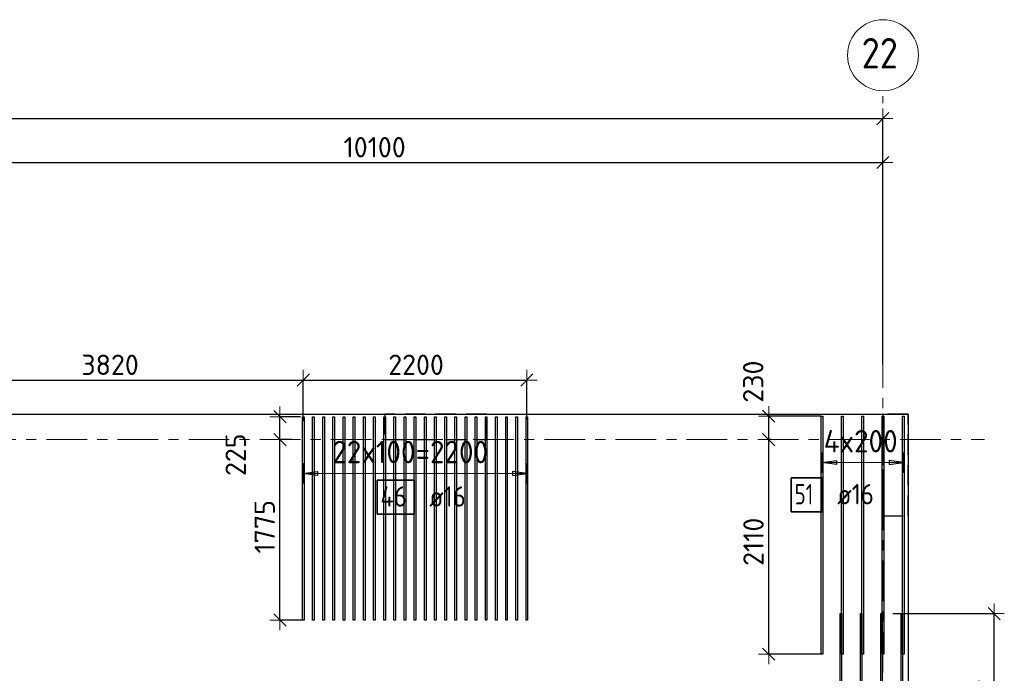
# Model space of a CAD drawing. Header units: metres. Extents: x -38 to 107, y -15 to 21.
# Tile 47 of 89: x 53.11 to 62.8, y 14.1 to 20.53. Entities that reach past the tile are written whole.
import ezdxf

# ---------------------------------------------------------------- set-up
doc = ezdxf.new("R2010")
doc.units = ezdxf.units.M
doc.header["$PDMODE"] = 65
for name, pattern in [('______11', [0.5, 0.4, -0.05, 0, -0.05]), ('______2', [0.27, 0.2, -0.07]), ('______5', [1.1, 0.8, -0.1, 0.1, -0.1])]:
    doc.linetypes.add(name, pattern=pattern)
for name, color, linetype, lineweight in [('XR$2$Осевая линия (1)', 7, '______5', 13), ('XR$2$Размерная линия (1)', 7, 'Continuous', 13), ('XR$3$Перекрытие (1)', 7, 'Continuous', 35), ('XR$3$Размерная линия (1)', 7, 'Continuous', 13)]:
    doc.layers.add(name, color=color, linetype=linetype, lineweight=lineweight)
for name, color, linetype, lineweight, true_color in [('XR$3$Арм.стержн.Доп. Арм верхн.зоны Х', 7, 'Continuous', 35, 0x8c8cff), ('XR$3$Арм.стержн.Доп. Арм. верхн.зоны У', 7, 'Continuous', 35, 0x739641), ('XR$5$Стена_ бетон несущ.', 7, 'Continuous', 70, 0xb4b496)]:
    doc.layers.add(name, color=color, linetype=linetype, lineweight=lineweight, true_color=true_color)
doc.styles.add('ISOCPEUR', font='txt')
doc.dimstyles.new('DIMSTYLE_3', dxfattribs={"dimtxt": 0.2, "dimasz": 0.2, "dimexe": 0, "dimexo": 0, "dimgap": 0.1, "dimtad": 2, "dimdec": 0, "dimlfac": 1000, "dimrnd": 5, "dimzin": 12, "dimdsep": 46, "dimtxsty": 'ISOCPEUR', "dimblk1": 'ALL_ML_STRICH', "dimblk2": 'ALL_ML_STRICH', "dimsah": 1, "dimcen": 0, "dimclrd": 7, "dimclre": 256, "dimclrt": 7, "dimadec": 0, "dimazin": 0, "dimtfac": 1, "dimtdec": 0, "dimtix": 1, "dimtmove": 2, "dimatfit": 3, "dimfxl": 0, "dimtzin": 0, "dimlwd": 0, "dimlwe": -3, "dimarcsym": 0})
doc.dimstyles.new('DIMSTYLE_6', dxfattribs={"dimtxt": 0.2, "dimasz": 0.2, "dimexe": 0, "dimexo": 0, "dimgap": 0.1, "dimtad": 2, "dimdec": 0, "dimlfac": 1000, "dimrnd": 5, "dimzin": 12, "dimdsep": 46, "dimtxsty": 'ISOCPEUR', "dimblk1": 'ALL_ML_STRICH', "dimblk2": 'ALL_ML_STRICH', "dimsah": 1, "dimcen": 0, "dimclrd": 7, "dimclre": 256, "dimclrt": 7, "dimadec": 0, "dimazin": 0, "dimtfac": 1, "dimtdec": 0, "dimtix": 1, "dimtmove": 2, "dimatfit": 3, "dimfxl": 0, "dimtvp": 1.2, "dimtzin": 0, "dimlwd": 0, "dimlwe": -3, "dimarcsym": 0})

# ---------------------------------------------------------------- blocks, each defined once
blk = doc.blocks.new('ALL_ML_STRICH')
at = {"color": 0, "linetype": 'ByBlock', "lineweight": -2}
for p, q in [((0, -0.5), (0, 0.5)), ((-1, 0), (0.5, 0)), ((-0.3, -0.3), (0.3, 0.3))]:
    blk.add_line(p, q, dxfattribs=at)
blk = doc.blocks.new('*D11')
at = {"layer": 'DEFPOINTS', "color": 7, "linetype": 'Continuous', "lineweight": 13, "transparency": 33554687}
for p in [(0.5, 19.5574), (0.5, 19.3768), (61.6, 17.1197)]:
    blk.add_point(p, dxfattribs=at)
at = {"layer": 'XR$2$Размерная линия (1)', "color": 9, "linetype": 'Continuous', "lineweight": -2, "true_color": 0xc7c7c7, "transparency": 33554687}
for p, q in [((0.5, 19.3568), (0.5, 19.5574)), ((61.6, 17.1397), (61.6, 19.5574))]:
    blk.add_line(p, q, dxfattribs=at)
at = {"layer": 'XR$2$Размерная линия (1)', "color": 7, "linetype": 'Continuous', "lineweight": -2, "transparency": 33554687}
blk.add_line((0.5, 19.5574), (61.6, 19.5574), dxfattribs=at)
at = {"layer": 'XR$2$Размерная линия (1)', "color": 7, "linetype": 'Continuous', "lineweight": 13, "transparency": 33554687, "xscale": 0.2, "yscale": 0.2, "zscale": 0.2, "rotation": 180}
blk.add_blockref('ALL_ML_STRICH', (0.5, 19.5574), dxfattribs=at)
at = {"layer": 'XR$2$Размерная линия (1)', "color": 7, "linetype": 'Continuous', "lineweight": 13, "transparency": 33554687, "xscale": 0.2, "yscale": 0.2, "zscale": 0.2}
blk.add_blockref('ALL_ML_STRICH', (61.6, 19.5574), dxfattribs=at)
at = {"layer": 'XR$2$Размерная линия (1)', "color": 7, "linetype": 'Continuous', "lineweight": 13, "transparency": 33554687, "insert": (31.1, 19.7074), "char_height": 0.2, "width": 1, "attachment_point": 5, "style": 'ISOCPEUR'}
blk.add_mtext('\\A1;{61100}', dxfattribs=at)
blk = doc.blocks.new('*D38')
at = {"layer": 'DEFPOINTS', "color": 7, "linetype": 'Continuous', "lineweight": 13, "transparency": 33554687}
for p in [(51.5, 19.1261), (61.6, 17.4912), (51.5, 17.3896)]:
    blk.add_point(p, dxfattribs=at)
at = {"layer": 'XR$2$Размерная линия (1)', "color": 9, "linetype": 'Continuous', "lineweight": -2, "true_color": 0xc7c7c7, "transparency": 33554687}
for p, q in [((51.5, 17.4096), (51.5, 19.1261)), ((61.6, 17.5112), (61.6, 19.1261))]:
    blk.add_line(p, q, dxfattribs=at)
at = {"layer": 'XR$2$Размерная линия (1)', "color": 7, "linetype": 'Continuous', "lineweight": -2, "transparency": 33554687}
blk.add_line((51.5, 19.1261), (61.6, 19.1261), dxfattribs=at)
at = {"layer": 'XR$2$Размерная линия (1)', "color": 7, "linetype": 'Continuous', "lineweight": 13, "transparency": 33554687, "xscale": 0.2, "yscale": 0.2, "zscale": 0.2, "rotation": 180}
blk.add_blockref('ALL_ML_STRICH', (51.5, 19.1261), dxfattribs=at)
at = {"layer": 'XR$2$Размерная линия (1)', "color": 7, "linetype": 'Continuous', "lineweight": 13, "transparency": 33554687, "xscale": 0.2, "yscale": 0.2, "zscale": 0.2}
blk.add_blockref('ALL_ML_STRICH', (61.6, 19.1261), dxfattribs=at)
at = {"layer": 'XR$2$Размерная линия (1)', "color": 7, "linetype": 'Continuous', "lineweight": 13, "transparency": 33554687, "insert": (56.6, 19.2761), "char_height": 0.2, "width": 1, "attachment_point": 5, "style": 'ISOCPEUR'}
blk.add_mtext('\\A1;{10100}', dxfattribs=at)
blk = doc.blocks.new('*D267')
at = {"layer": 'DEFPOINTS', "color": 7, "linetype": 'Continuous', "lineweight": 13, "transparency": 33554687}
for p in [(60.5246, 16.4), (60.4777, 14.2903), (61.0118, 14.2903)]:
    blk.add_point(p, dxfattribs=at)
at = {"layer": 'XR$3$Размерная линия (1)', "color": 9, "linetype": 'Continuous', "lineweight": -2, "true_color": 0xc7c7c7, "transparency": 33554687}
for p, q in [((60.5046, 16.4), (60.4777, 16.4)), ((60.9918, 14.2903), (60.4777, 14.2903))]:
    blk.add_line(p, q, dxfattribs=at)
at = {"layer": 'XR$3$Размерная линия (1)', "color": 7, "linetype": 'Continuous', "lineweight": -2, "transparency": 33554687}
blk.add_line((60.4777, 14.2903), (60.4777, 16.4), dxfattribs=at)
at = {"layer": 'XR$3$Размерная линия (1)', "color": 7, "linetype": 'Continuous', "lineweight": 13, "transparency": 33554687, "xscale": 0.2, "yscale": 0.2, "zscale": 0.2}
for p, rotation in [((60.4777, 16.4), 90), ((60.4777, 14.2903), 270)]:
    blk.add_blockref('ALL_ML_STRICH', p, dxfattribs=dict(at, rotation=rotation))
at = {"layer": 'XR$3$Размерная линия (1)', "color": 7, "linetype": 'Continuous', "lineweight": 13, "transparency": 33554687, "insert": (60.3277, 15.3952), "char_height": 0.2, "width": 0.8, "attachment_point": 5, "rotation": 90, "style": 'ISOCPEUR'}
blk.add_mtext('\\A1;{2110}', dxfattribs=at)
blk = doc.blocks.new('*D268')
at = {"layer": 'DEFPOINTS', "color": 7, "linetype": 'Continuous', "lineweight": 13, "transparency": 33554687}
for p in [(61.0118, 16.6303), (60.4777, 16.4), (60.5246, 16.4)]:
    blk.add_point(p, dxfattribs=at)
at = {"layer": 'XR$3$Размерная линия (1)', "color": 9, "linetype": 'Continuous', "lineweight": -2, "true_color": 0xc7c7c7, "transparency": 33554687}
for p, q in [((60.9918, 16.6303), (60.4777, 16.6303)), ((60.5046, 16.4), (60.4777, 16.4))]:
    blk.add_line(p, q, dxfattribs=at)
at = {"layer": 'XR$3$Размерная линия (1)', "color": 7, "linetype": 'Continuous', "lineweight": -2, "transparency": 33554687}
blk.add_line((60.4777, 16.4), (60.4777, 16.6303), dxfattribs=at)
at = {"layer": 'XR$3$Размерная линия (1)', "color": 7, "linetype": 'Continuous', "lineweight": 13, "transparency": 33554687, "xscale": 0.2, "yscale": 0.2, "zscale": 0.2}
for p, rotation in [((60.4777, 16.6303), 90), ((60.4777, 16.4), 270)]:
    blk.add_blockref('ALL_ML_STRICH', p, dxfattribs=dict(at, rotation=rotation))
at = {"layer": 'XR$3$Размерная линия (1)', "color": 7, "linetype": 'Continuous', "lineweight": 13, "transparency": 33554687, "insert": (60.3248, 16.9706), "char_height": 0.2, "width": 0.6, "attachment_point": 5, "rotation": 90, "style": 'ISOCPEUR'}
blk.add_mtext('\\A1;{230}', dxfattribs=at)
blk = doc.blocks.new('*D320')
at = {"layer": 'DEFPOINTS', "color": 7, "linetype": 'Continuous', "lineweight": 13, "transparency": 33554687}
for p in [(61.6788, 14.689), (62.3971, 12.8), (62.6955, 12.8)]:
    blk.add_point(p, dxfattribs=at)
at = {"layer": 'XR$3$Размерная линия (1)', "color": 9, "linetype": 'Continuous', "lineweight": -2, "true_color": 0xc7c7c7, "transparency": 33554687}
for p, q in [((61.6988, 14.689), (62.6955, 14.689)), ((62.4171, 12.8), (62.6955, 12.8))]:
    blk.add_line(p, q, dxfattribs=at)
at = {"layer": 'XR$3$Размерная линия (1)', "color": 7, "linetype": 'Continuous', "lineweight": -2, "transparency": 33554687}
blk.add_line((62.6955, 12.8), (62.6955, 14.689), dxfattribs=at)
at = {"layer": 'XR$3$Размерная линия (1)', "color": 7, "linetype": 'Continuous', "lineweight": 13, "transparency": 33554687, "xscale": 0.2, "yscale": 0.2, "zscale": 0.2}
for p, rotation in [((62.6955, 14.689), 90), ((62.6955, 12.8), 270)]:
    blk.add_blockref('ALL_ML_STRICH', p, dxfattribs=dict(at, rotation=rotation))
at = {"layer": 'XR$3$Размерная линия (1)', "color": 7, "linetype": 'Continuous', "lineweight": 13, "transparency": 33554687, "insert": (62.5455, 13.7745), "char_height": 0.2, "width": 0.8, "attachment_point": 5, "rotation": 90, "style": 'ISOCPEUR'}
blk.add_mtext('\\A1;{1890}', dxfattribs=at)
blk = doc.blocks.new('*D333')
at = {"layer": 'DEFPOINTS', "color": 7, "linetype": 'Continuous', "lineweight": 13, "transparency": 33554687}
for p in [(52.0755, 16.9861), (52.0755, 16.5029), (55.8974, 16.5622)]:
    blk.add_point(p, dxfattribs=at)
at = {"layer": 'XR$3$Размерная линия (1)', "color": 9, "linetype": 'Continuous', "lineweight": -2, "true_color": 0xc7c7c7, "transparency": 33554687}
for p, q in [((52.0755, 16.5229), (52.0755, 16.9861)), ((55.8974, 16.5822), (55.8974, 16.9861))]:
    blk.add_line(p, q, dxfattribs=at)
at = {"layer": 'XR$3$Размерная линия (1)', "color": 7, "linetype": 'Continuous', "lineweight": -2, "transparency": 33554687}
blk.add_line((52.0755, 16.9861), (55.8974, 16.9861), dxfattribs=at)
at = {"layer": 'XR$3$Размерная линия (1)', "color": 7, "linetype": 'Continuous', "lineweight": 13, "transparency": 33554687, "xscale": 0.2, "yscale": 0.2, "zscale": 0.2, "rotation": 180}
blk.add_blockref('ALL_ML_STRICH', (52.0755, 16.9861), dxfattribs=at)
at = {"layer": 'XR$3$Размерная линия (1)', "color": 7, "linetype": 'Continuous', "lineweight": 13, "transparency": 33554687, "xscale": 0.2, "yscale": 0.2, "zscale": 0.2}
blk.add_blockref('ALL_ML_STRICH', (55.8974, 16.9861), dxfattribs=at)
at = {"layer": 'XR$3$Размерная линия (1)', "color": 7, "linetype": 'Continuous', "lineweight": 13, "transparency": 33554687, "insert": (53.9964, 17.1361), "char_height": 0.2, "width": 0.8, "attachment_point": 5, "style": 'ISOCPEUR'}
blk.add_mtext('\\A1;{3820}', dxfattribs=at)
blk = doc.blocks.new('*D334')
at = {"layer": 'DEFPOINTS', "color": 7, "linetype": 'Continuous', "lineweight": 13, "transparency": 33554687}
for p in [(55.8974, 16.9861), (58.0974, 16.5758), (55.8974, 16.5622)]:
    blk.add_point(p, dxfattribs=at)
at = {"layer": 'XR$3$Размерная линия (1)', "color": 9, "linetype": 'Continuous', "lineweight": -2, "true_color": 0xc7c7c7, "transparency": 33554687}
for p, q in [((55.8974, 16.5822), (55.8974, 16.9861)), ((58.0974, 16.5958), (58.0974, 16.9861))]:
    blk.add_line(p, q, dxfattribs=at)
at = {"layer": 'XR$3$Размерная линия (1)', "color": 7, "linetype": 'Continuous', "lineweight": -2, "transparency": 33554687}
blk.add_line((55.8974, 16.9861), (58.0974, 16.9861), dxfattribs=at)
at = {"layer": 'XR$3$Размерная линия (1)', "color": 7, "linetype": 'Continuous', "lineweight": 13, "transparency": 33554687, "xscale": 0.2, "yscale": 0.2, "zscale": 0.2, "rotation": 180}
blk.add_blockref('ALL_ML_STRICH', (55.8974, 16.9861), dxfattribs=at)
at = {"layer": 'XR$3$Размерная линия (1)', "color": 7, "linetype": 'Continuous', "lineweight": 13, "transparency": 33554687, "xscale": 0.2, "yscale": 0.2, "zscale": 0.2}
blk.add_blockref('ALL_ML_STRICH', (58.0974, 16.9861), dxfattribs=at)
at = {"layer": 'XR$3$Размерная линия (1)', "color": 7, "linetype": 'Continuous', "lineweight": 13, "transparency": 33554687, "insert": (57.0074, 17.1361), "char_height": 0.2, "width": 0.8, "attachment_point": 5, "style": 'ISOCPEUR'}
blk.add_mtext('\\A1;{2200}', dxfattribs=at)
blk = doc.blocks.new('*D335')
at = {"layer": 'DEFPOINTS', "color": 7, "linetype": 'Continuous', "lineweight": 13, "transparency": 33554687}
for p in [(55.8027, 16.4), (55.6683, 14.6255), (55.9054, 14.6255)]:
    blk.add_point(p, dxfattribs=at)
at = {"layer": 'XR$3$Размерная линия (1)', "color": 9, "linetype": 'Continuous', "lineweight": -2, "true_color": 0xc7c7c7, "transparency": 33554687}
for p, q in [((55.7827, 16.4), (55.6683, 16.4)), ((55.8854, 14.6255), (55.6683, 14.6255))]:
    blk.add_line(p, q, dxfattribs=at)
at = {"layer": 'XR$3$Размерная линия (1)', "color": 7, "linetype": 'Continuous', "lineweight": -2, "transparency": 33554687}
blk.add_line((55.6683, 14.6255), (55.6683, 16.4), dxfattribs=at)
at = {"layer": 'XR$3$Размерная линия (1)', "color": 7, "linetype": 'Continuous', "lineweight": 13, "transparency": 33554687, "xscale": 0.2, "yscale": 0.2, "zscale": 0.2}
for p, rotation in [((55.6683, 16.4), 90), ((55.6683, 14.6255), 270)]:
    blk.add_blockref('ALL_ML_STRICH', p, dxfattribs=dict(at, rotation=rotation))
at = {"layer": 'XR$3$Размерная линия (1)', "color": 7, "linetype": 'Continuous', "lineweight": 13, "transparency": 33554687, "insert": (55.5183, 15.5427), "char_height": 0.2, "width": 0.8, "attachment_point": 5, "rotation": 90, "style": 'ISOCPEUR'}
blk.add_mtext('\\A1;{1775}', dxfattribs=at)
blk = doc.blocks.new('*D336')
at = {"layer": 'DEFPOINTS', "color": 7, "linetype": 'Continuous', "lineweight": 13, "transparency": 33554687}
for p in [(55.8894, 16.6255), (55.6683, 16.4), (55.8027, 16.4)]:
    blk.add_point(p, dxfattribs=at)
at = {"layer": 'XR$3$Размерная линия (1)', "color": 9, "linetype": 'Continuous', "lineweight": -2, "true_color": 0xc7c7c7, "transparency": 33554687}
for p, q in [((55.8694, 16.6255), (55.6683, 16.6255)), ((55.7827, 16.4), (55.6683, 16.4))]:
    blk.add_line(p, q, dxfattribs=at)
at = {"layer": 'XR$3$Размерная линия (1)', "color": 7, "linetype": 'Continuous', "lineweight": -2, "transparency": 33554687}
blk.add_line((55.6683, 16.4), (55.6683, 16.6255), dxfattribs=at)
at = {"layer": 'XR$3$Размерная линия (1)', "color": 7, "linetype": 'Continuous', "lineweight": 13, "transparency": 33554687, "xscale": 0.2, "yscale": 0.2, "zscale": 0.2}
for p, rotation in [((55.6683, 16.6255), 90), ((55.6683, 16.4), 270)]:
    blk.add_blockref('ALL_ML_STRICH', p, dxfattribs=dict(at, rotation=rotation))
at = {"layer": 'XR$3$Размерная линия (1)', "color": 7, "linetype": 'Continuous', "lineweight": 13, "transparency": 33554687, "insert": (55.2325, 16.2513), "char_height": 0.2, "width": 0.6, "attachment_point": 5, "rotation": 90, "style": 'ISOCPEUR'}
blk.add_mtext('\\A1;{225}', dxfattribs=at)

msp = doc.modelspace()

# ---------------------------------------------------------------- linework, layer by layer
at = {"layer": 'XR$2$Осевая линия (1)', "color": 253, "linetype": '______11', "lineweight": 13, "true_color": 0xa0a0a0, "transparency": 33554687}
for p, q in [((61.6, -3.39), (61.6, 19.78)), ((-2.63, 16.4), (62.6, 16.4))]:
    msp.add_line(p, q, dxfattribs=at)
at = {"layer": 'XR$2$Осевая линия (1)', "color": 7, "linetype": 'Continuous', "lineweight": 13, "transparency": 33554687}
msp.add_circle((61.6018, 20.1812), 0.3493, dxfattribs=at)
at = {"layer": 'XR$3$Арм.стержн.Доп. Арм верхн.зоны Х', "color": 253, "linetype": 'Continuous', "lineweight": -3, "true_color": 0xa0a0a0, "transparency": 33554687}
for p, q in [((61.0028, 16.1746), (61.0028, 16.2746)), ((61.8028, 16.1746), (61.8028, 16.2746)), ((61.0028, 16.1746), (61.0028, 16.0746)), ((61.8028, 16.1746), (61.8028, 16.0746))]:
    msp.add_line(p, q, dxfattribs=at)
at = {"layer": 'XR$3$Арм.стержн.Доп. Арм верхн.зоны Х', "color": 7, "linetype": 'Continuous', "lineweight": 25, "transparency": 33554687}
for p, q in [((61.0028, 16.1746), (61.1428, 16.1946)), ((61.1428, 16.1946), (61.1428, 16.1546)), ((61.8028, 16.1746), (61.6628, 16.1946)), ((61.6628, 16.1946), (61.6628, 16.1546)), ((61.1428, 16.1546), (61.0028, 16.1746)), ((61.6628, 16.1546), (61.8028, 16.1746))]:
    msp.add_line(p, q, dxfattribs=at)
at = {"layer": 'XR$3$Арм.стержн.Доп. Арм верхн.зоны Х', "color": 7, "linetype": 'Continuous', "lineweight": 13, "transparency": 33554687}
for p, q in [((61.0028, 16.1746), (61.0028, 16.1746)), ((61.0028, 16.1746), (61.8028, 16.1746)), ((61.8028, 16.1746), (61.8028, 16.1746))]:
    msp.add_line(p, q, dxfattribs=at)
at = {"layer": 'XR$3$Арм.стержн.Доп. Арм верхн.зоны Х', "color": 7, "linetype": 'Continuous', "lineweight": 25, "transparency": 33554687}
for points in [[(60.9948, 14.2903), (60.9948, 16.6303), (61.0108, 16.6303), (61.0108, 14.2903), (60.9948, 14.2903)], [(61.1948, 14.2903), (61.1948, 16.6303), (61.2108, 16.6303), (61.2108, 14.2903), (61.1948, 14.2903)], [(61.3948, 14.2903), (61.3948, 16.6303), (61.4108, 16.6303), (61.4108, 14.2903), (61.3948, 14.2903)], [(61.5948, 14.2903), (61.5948, 16.6303), (61.6108, 16.6303), (61.6108, 14.2903), (61.5948, 14.2903)], [(61.7948, 14.2903), (61.7948, 16.6303), (61.8108, 16.6303), (61.8108, 14.2903), (61.7948, 14.2903)], [(61.1796, 11.739), (61.1796, 14.689), (61.1936, 14.689), (61.1936, 11.739), (61.1796, 11.739)], [(61.3796, 11.739), (61.3796, 14.689), (61.3936, 14.689), (61.3936, 11.739), (61.3796, 11.739)], [(61.5796, 11.739), (61.5796, 14.689), (61.5936, 14.689), (61.5936, 11.739), (61.5796, 11.739)], [(61.7796, 11.739), (61.7796, 14.689), (61.7936, 14.689), (61.7936, 11.739), (61.7796, 11.739)]]:
    msp.add_lwpolyline(points, dxfattribs=at)
at = {"layer": 'XR$3$Арм.стержн.Доп. Арм верхн.зоны Х', "color": 7, "linetype": 'Continuous', "lineweight": 35, "transparency": 33554687}
msp.add_lwpolyline([(60.6987, 15.6898), (61.0053, 15.6898), (61.0053, 16.0232), (60.6987, 16.0232), (60.6987, 15.6898)], dxfattribs=at)
at = {"layer": 'XR$3$Арм.стержн.Доп. Арм. верхн.зоны У', "color": 253, "linetype": 'Continuous', "lineweight": -3, "true_color": 0xa0a0a0, "transparency": 33554687}
for p, q in [((55.8974, 16.0678), (55.8974, 16.1678)), ((58.0974, 16.0678), (58.0974, 16.1678)), ((55.8974, 16.0678), (55.8974, 15.9678)), ((58.0974, 16.0678), (58.0974, 15.9678))]:
    msp.add_line(p, q, dxfattribs=at)
at = {"layer": 'XR$3$Арм.стержн.Доп. Арм. верхн.зоны У', "color": 7, "linetype": 'Continuous', "lineweight": 25, "transparency": 33554687}
for p, q in [((55.8974, 16.0678), (56.0374, 16.0878)), ((56.0374, 16.0878), (56.0374, 16.0478)), ((58.0974, 16.0678), (57.9574, 16.0878)), ((57.9574, 16.0878), (57.9574, 16.0478)), ((56.0374, 16.0478), (55.8974, 16.0678)), ((57.9574, 16.0478), (58.0974, 16.0678))]:
    msp.add_line(p, q, dxfattribs=at)
at = {"layer": 'XR$3$Арм.стержн.Доп. Арм. верхн.зоны У', "color": 7, "linetype": 'Continuous', "lineweight": 13, "transparency": 33554687}
for p, q in [((55.8974, 16.0678), (55.8974, 16.0678)), ((58.0974, 16.0678), (58.0974, 16.0678))]:
    msp.add_line(p, q, dxfattribs=at)
at = {"layer": 'XR$3$Арм.стержн.Доп. Арм. верхн.зоны У', "color": 7, "linetype": 'Continuous', "lineweight": 25, "transparency": 33554687}
for points in [[(55.9054, 16.6255), (55.9054, 14.6255), (55.8894, 14.6255), (55.8894, 16.6255), (55.9054, 16.6255)], [(56.0054, 16.6255), (56.0054, 14.6255), (55.9894, 14.6255), (55.9894, 16.6255), (56.0054, 16.6255)], [(56.1054, 16.6255), (56.1054, 14.6255), (56.0894, 14.6255), (56.0894, 16.6255), (56.1054, 16.6255)], [(56.2054, 16.6255), (56.2054, 14.6255), (56.1894, 14.6255), (56.1894, 16.6255), (56.2054, 16.6255)], [(56.3054, 16.6255), (56.3054, 14.6255), (56.2894, 14.6255), (56.2894, 16.6255), (56.3054, 16.6255)], [(56.4054, 16.6255), (56.4054, 14.6255), (56.3894, 14.6255), (56.3894, 16.6255), (56.4054, 16.6255)], [(56.5054, 16.6255), (56.5054, 14.6255), (56.4894, 14.6255), (56.4894, 16.6255), (56.5054, 16.6255)], [(56.6054, 16.6255), (56.6054, 14.6255), (56.5894, 14.6255), (56.5894, 16.6255), (56.6054, 16.6255)], [(56.7054, 16.6255), (56.7054, 14.6255), (56.6894, 14.6255), (56.6894, 16.6255), (56.7054, 16.6255)], [(56.8054, 16.6255), (56.8054, 14.6255), (56.7894, 14.6255), (56.7894, 16.6255), (56.8054, 16.6255)], [(56.9054, 16.6255), (56.9054, 14.6255), (56.8894, 14.6255), (56.8894, 16.6255), (56.9054, 16.6255)], [(57.0054, 16.6255), (57.0054, 14.6255), (56.9894, 14.6255), (56.9894, 16.6255), (57.0054, 16.6255)], [(57.1054, 16.6255), (57.1054, 14.6255), (57.0894, 14.6255), (57.0894, 16.6255), (57.1054, 16.6255)], [(57.2054, 16.6255), (57.2054, 14.6255), (57.1894, 14.6255), (57.1894, 16.6255), (57.2054, 16.6255)], [(57.3054, 16.6255), (57.3054, 14.6255), (57.2894, 14.6255), (57.2894, 16.6255), (57.3054, 16.6255)], [(57.4054, 16.6255), (57.4054, 14.6255), (57.3894, 14.6255), (57.3894, 16.6255), (57.4054, 16.6255)], [(57.5054, 16.6255), (57.5054, 14.6255), (57.4894, 14.6255), (57.4894, 16.6255), (57.5054, 16.6255)], [(57.6054, 16.6255), (57.6054, 14.6255), (57.5894, 14.6255), (57.5894, 16.6255), (57.6054, 16.6255)], [(57.7054, 16.6255), (57.7054, 14.6255), (57.6894, 14.6255), (57.6894, 16.6255), (57.7054, 16.6255)], [(57.8054, 16.6255), (57.8054, 14.6255), (57.7894, 14.6255), (57.7894, 16.6255), (57.8054, 16.6255)], [(57.9054, 16.6255), (57.9054, 14.6255), (57.8894, 14.6255), (57.8894, 16.6255), (57.9054, 16.6255)], [(58.0054, 16.6255), (58.0054, 14.6255), (57.9894, 14.6255), (57.9894, 16.6255), (58.0054, 16.6255)], [(58.1054, 16.6255), (58.1054, 14.6255), (58.0894, 14.6255), (58.0894, 16.6255), (58.1054, 16.6255)]]:
    msp.add_lwpolyline(points, dxfattribs=at)
at = {"layer": 'XR$3$Арм.стержн.Доп. Арм. верхн.зоны У', "color": 7, "linetype": 'Continuous', "lineweight": 13, "transparency": 33554687}
msp.add_lwpolyline([(55.8974, 16.0678), (55.9844, 16.0678), (55.9844, 16.0678), (58.0974, 16.0678)], dxfattribs=at)
at = {"layer": 'XR$3$Арм.стержн.Доп. Арм. верхн.зоны У', "color": 7, "linetype": 'Continuous', "lineweight": 35, "transparency": 33554687}
msp.add_lwpolyline([(56.6235, 15.6674), (56.9901, 15.6674), (56.9901, 16.0007), (56.6235, 16.0007), (56.6235, 15.6674)], dxfattribs=at)
at = {"layer": 'XR$3$Перекрытие (1)', "color": 7, "linetype": 'Continuous', "lineweight": 25, "transparency": 33554687}
for p, q in [((51.6, 16.6502), (61.85, 16.6502)), ((61.85, 16.6502), (61.85, -0.2498))]:
    msp.add_line(p, q, dxfattribs=at)
at = {"layer": 'XR$5$Стена_ бетон несущ.', "color": 253, "linetype": '______2', "lineweight": -3, "true_color": 0xa0a0a0, "transparency": 33554687}
for points in [[(57.7, 16.65), (56.7, 16.65), (56.7, 16.4), (57.7, 16.4), (57.7, 16.65)], [(61.85, 16.65), (61.6, 16.65), (61.6, 15.65), (61.85, 15.65), (61.85, 16.65)]]:
    msp.add_lwpolyline(points, close=True, dxfattribs=at)

# ---------------------------------------------------------------- texts
at = {"layer": 'XR$2$Осевая линия (1)', "color": 7, "linetype": 'Continuous', "lineweight": 13, "transparency": 33554687, "insert": (61.3918, 20.0507), "char_height": 0.3, "width": 0.550812, "attachment_point": 7, "style": 'ISOCPEUR'}
msp.add_mtext('\\W0.87;22', dxfattribs=at)
at = {"layer": 'XR$3$Арм.стержн.Доп. Арм верхн.зоны Х', "color": 7, "linetype": 'Continuous', "lineweight": 13, "transparency": 33554687, "insert": (61.0178, 16.2746), "char_height": 0.22, "width": 0.895564, "attachment_point": 7, "style": 'ISOCPEUR'}
msp.add_mtext('\\W0.95;4x200', dxfattribs=at)
at = {"layer": 'XR$3$Арм.стержн.Доп. Арм верхн.зоны Х', "color": 7, "linetype": 'Continuous', "lineweight": 25, "transparency": 33554687, "char_height": 0.2, "attachment_point": 7, "style": 'ISOCPEUR'}
for s, insert, width in [('\\W0.75;51', (60.732, 15.7632), 0.314854), ('\\W0.89; ø16 ', (61.0387, 15.7632), 0.749105)]:
    msp.add_mtext(s, dxfattribs=dict(at, insert=insert, width=width))
at = {"layer": 'XR$3$Арм.стержн.Доп. Арм. верхн.зоны У', "color": 7, "linetype": 'Continuous', "lineweight": 13, "transparency": 33554687, "insert": (56.1834, 16.1678), "char_height": 0.22, "width": 1.753129, "attachment_point": 7, "style": 'ISOCPEUR'}
msp.add_mtext('\\W0.95;22x100=2200', dxfattribs=at)
at = {"layer": 'XR$3$Арм.стержн.Доп. Арм. верхн.зоны У', "color": 7, "linetype": 'Continuous', "lineweight": 25, "transparency": 33554687, "char_height": 0.2, "attachment_point": 7, "style": 'ISOCPEUR'}
for s, insert, width in [('\\W0.88;46', (56.6568, 15.7407), 0.387995), ('\\W0.89; ø16 ', (57.0235, 15.7407), 0.749105)]:
    msp.add_mtext(s, dxfattribs=dict(at, insert=insert, width=width))

# ---------------------------------------------------------------- dimensions: what is measured, and where the dimension line sits
at = {"layer": 'XR$2$Размерная линия (1)', "color": 7, "linetype": 'Continuous', "lineweight": 13, "transparency": 33554687}
for base, p1, p2, picture, middle in [((61.6, 19.5574), (0.5, 19.3568), (61.6, 17.1397), '*D11', (31.1, 19.7074)), ((61.6, 19.1261), (51.5, 17.4096), (61.6, 17.5112), '*D38', (56.6, 19.2761))]:
    dim = msp.add_linear_dim(base=base, p1=p1, p2=p2, dimstyle='DIMSTYLE_3', override={"dimpost": '<>', "dimclrd": 7, "dimclre": 9, "dimclrt": 7, "dimlwd": 0, "dimlwe": 65533}, dxfattribs=at)
    dim.commit()
    dim.dimension.update_dxf_attribs({"geometry": picture, "text_midpoint": middle, "dimtype": 160})
at = {"layer": 'XR$3$Размерная линия (1)', "color": 7, "linetype": 'Continuous', "lineweight": 13, "transparency": 33554687}
for base, p1, p2, picture, middle in [((55.8974, 16.9861), (52.0755, 16.5229), (55.8974, 16.5822), '*D333', (53.9964, 17.1361)), ((58.0974, 16.9861), (55.8974, 16.5822), (58.0974, 16.5958), '*D334', (57.0074, 17.1361))]:
    dim = msp.add_linear_dim(base=base, p1=p1, p2=p2, dimstyle='DIMSTYLE_3', override={"dimpost": '<>', "dimclrd": 7, "dimclre": 9, "dimclrt": 7, "dimlwd": 0, "dimlwe": 65533}, dxfattribs=at)
    dim.commit()
    dim.dimension.update_dxf_attribs({"geometry": picture, "text_midpoint": middle, "dimtype": 160})
for base, p1, p2, dimstyle, picture, middle in [((60.4777, 16.6303), (60.5046, 16.4), (60.9918, 16.6303), 'DIMSTYLE_6', '*D268', (60.3248, 16.9706)), ((55.6683, 16.62549), (55.78266, 16.4), (55.86936, 16.62549), 'DIMSTYLE_6', '*D336', (55.23249, 16.25132)), ((55.6683, 16.4), (55.88536, 14.62549), (55.78266, 16.4), 'DIMSTYLE_3', '*D335', (55.5183, 15.54274)), ((60.4777, 16.4), (60.9918, 14.2903), (60.5046, 16.4), 'DIMSTYLE_3', '*D267', (60.3277, 15.3952)), ((62.6955, 14.689), (62.4171, 12.8), (61.6988, 14.689), 'DIMSTYLE_3', '*D320', (62.5455, 13.7745))]:
    dim = msp.add_linear_dim(base=base, p1=p1, p2=p2, angle=90, dimstyle=dimstyle, override={"dimpost": '<>', "dimclrd": 7, "dimclre": 9, "dimclrt": 7, "dimlwd": 0, "dimlwe": 65533}, dxfattribs=at)
    dim.commit()
    dim.dimension.update_dxf_attribs({"geometry": picture, "text_midpoint": middle, "dimtype": 160})

doc.saveas('drawing.dxf')
